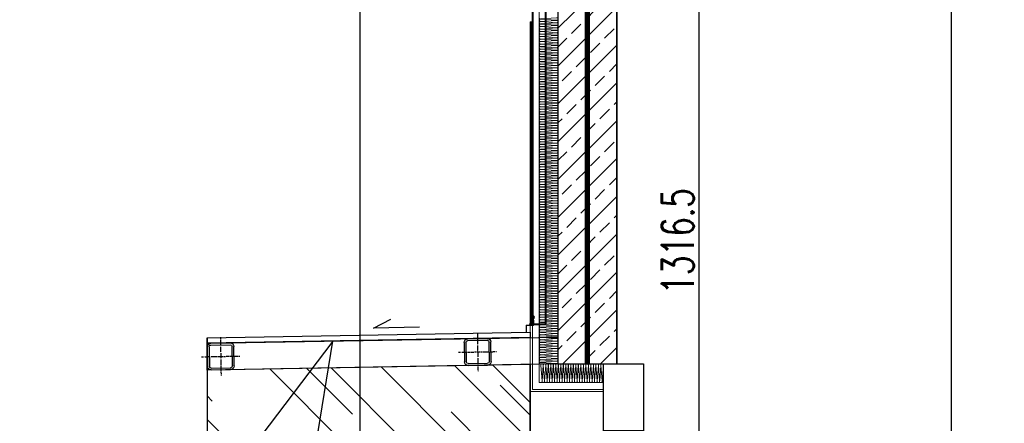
# Model space of a CAD drawing. Header units: millimetres. Extents: x -4181 to 573, y 2747 to 5176.
# Tile 5 of 14: x -622 to -253, y 4169 to 4320. Entities that reach past the tile are written whole.
import ezdxf
from ezdxf import colors
from ezdxf.entities.mleader import LeaderData, LeaderLine
from ezdxf.math import Vec2, Vec3

# ---------------------------------------------------------------- set-up
doc = ezdxf.new("R2010")
doc.units = ezdxf.units.MM
doc.header["$LTSCALE"] = 0.2
doc.header["$MEASUREMENT"] = 0
doc.header["$PDMODE"] = 35
doc.header["$PDSIZE"] = 5
for name, pattern in [('03b018', [5.4, 2.16, -3.24]), ('ACAD_ISO10W100', [18, 12, -3, 0, -3]), ('HIDDENX2', [19.05, 12.7, -6.35]), ('STRICHPUNKT2_S5', [0.55, 0.4, -0.05, 0.05, -0.05])]:
    doc.linetypes.add(name, pattern=pattern)
for name, color, linetype, lineweight in [('_MB_kreskowanie_konstrukcje_0.09', 250, 'Continuous', 9), ('_MB_obrobki_stal_0.15', 6, 'Continuous', 15), ('_MB_ocieplenie_0.09', 252, 'Continuous', 9), ('ST_AE_GLAS_szraf', 252, 'Continuous', 0), ('ST_AE_GLAS_widok', 142, 'Continuous', 9), ('ST_AE_SYST', 7, 'Continuous', 0), ('ST_AE_SYST_cienka', 27, 'Continuous', 15), ('ST_AE_SYST_szraf', 252, 'Continuous', 0), ('ST_SF_FRAM_gruba', 132, 'Continuous', 40), ('ST_SJ_JOIN', 7, 'Continuous', 0), ('ST_SJ_JOIN_cienka', 57, 'Continuous', 15), ('ST_SJ_JOIN_przerywane', 9, '03b018', 5)]:
    doc.layers.add(name, color=color, linetype=linetype, lineweight=lineweight)
doc.layers.add('_p.poż.', color=7, linetype='Continuous', true_color=0xf20000)
for name, color, linetype in [('A-BLACHA', 52, 'Continuous'), ('A-KOMENTWYM', 30, 'Continuous'), ('A-opis', 7, 'Continuous'), ('A-stal', 52, 'Continuous'), ('A-szkło', 154, 'Continuous'), ('A-widok', 41, 'Continuous'), ('A-ściany', 140, 'Continuous'), ('A-ściany_hacz', 14, 'Continuous'), ('OSIE KONSTRUKCJI', 6, 'STRICHPUNKT2_S5')]:
    doc.layers.add(name, color=color, linetype=linetype)
doc.styles.add('Arch-Dim', font='romans.shx', dxfattribs={"width": 0.75})
doc.styles.add('TXT', font='romans.shx', dxfattribs={"width": 0.7})
doc.dimstyles.new('1-50', dxfattribs={"dimtxt": 12, "dimasz": 8, "dimexe": 3, "dimexo": 0, "dimgap": 2, "dimtad": 1, "dimrnd": 0.5, "dimzin": 12, "dimdsep": 46, "dimtxsty": 'TXT', "dimblk": 'OBLIQUE', "dimcen": 0.125, "dimdle": 2, "dimclrd": 256, "dimclre": 256, "dimclrt": 7, "dimazin": 0, "dimtfac": 1, "dimtix": 1, "dimtmove": 1, "dimatfit": 2, "dimfxl": 3, "dimfxlon": 1, "dimtvp": 10, "dimtolj": 1, "dimtzin": 0, "dimarcsym": 0})

# ---------------------------------------------------------------- blocks, each defined once
blk = doc.blocks.new('RK_100x100')
at = {"layer": 'A-stal', "linetype": 'Continuous', "lineweight": 25}
for p, q in [((3.63, 5), (-3.63, 5)), ((3.63, 4.31), (-3.63, 4.31)), ((-5, -3.63), (-5, 3.63)), ((-4.31, -3.63), (-4.31, 3.63)), ((4.31, 3.63), (4.31, -3.63)), ((5, 3.63), (5, -3.63)), ((3.63, -4.31), (-3.63, -4.31)), ((3.63, -5), (-3.63, -5))]:
    blk.add_line(p, q, dxfattribs=at)
for centre, radius, start, end in [((-3.63, 3.63), 1.37, 89.9976, 179.9976), ((-3.63, 3.63), 0.686, 89.9976, 179.9976), ((3.63, 3.63), 1.37, 359.9976, 89.9976), ((3.63, 3.63), 0.686, 359.9976, 89.9976), ((-3.63, -3.63), 1.37, 179.9976, 269.9976), ((-3.63, -3.63), 0.686, 179.9976, 269.9976), ((3.63, -3.63), 1.37, 269.9976, 359.9976), ((3.63, -3.63), 0.686, 269.9976, 359.9976)]:
    blk.add_arc(centre, radius, start, end, dxfattribs=at)
at = {"layer": 'OSIE KONSTRUKCJI', "color": 6, "linetype": 'ACAD_ISO10W100', "lineweight": -3, "ltscale": 0.3}
for p, q in [((0, 7.14), (0, -7.14)), ((7.14, 0), (-7.14, 0))]:
    blk.add_line(p, q, dxfattribs=at)
blk = doc.blocks.new('_Oblique')
at = {"color": 0, "linetype": 'ByBlock', "lineweight": -2}
blk.add_line((-0.5, -0.5), (0.5, 0.5), dxfattribs=at)
blk = doc.blocks.new('*D2823')
at = {"layer": 'A-KOMENTWYM', "lineweight": -2}
for p, q in [((-273.32, 3992.65), (-273.32, 4885.65)), ((-270.32, 4883.65), (-276.32, 4883.65)), ((-276.32, 3994.65), (-270.32, 3994.65))]:
    blk.add_line(p, q, dxfattribs=at)
at = {"layer": 'Defpoints', "color": 0}
for p in [(-273.32, 4883.65), (-253.5, 4883.65), (-398.5, 3994.65)]:
    blk.add_point(p, dxfattribs=at)
at = {"layer": 'A-KOMENTWYM', "lineweight": -2, "xscale": 8, "yscale": 8, "zscale": 8}
for p, rotation in [((-273.32, 4883.65), 90), ((-273.32, 3994.65), 270)]:
    blk.add_blockref('_Oblique', p, dxfattribs=dict(at, rotation=rotation))
at = {"layer": 'A-KOMENTWYM', "color": 7, "insert": (-281.32, 4439.15), "char_height": 12, "attachment_point": 5, "rotation": 90, "style": 'TXT'}
blk.add_mtext('\\A1;889', dxfattribs=at)
blk = doc.blocks.new('*D2825')
at = {"layer": 'A-KOMENTWYM', "lineweight": -2}
for p, q in [((-491.58, 4903.98), (-497.58, 4903.98)), ((-494.58, 4905.98), (-494.58, 3964.65)), ((-491.58, 3966.65), (-497.58, 3966.65))]:
    blk.add_line(p, q, dxfattribs=at)
at = {"layer": 'Defpoints', "color": 0}
for p in [(-433.91, 4903.98), (-494.58, 3966.65), (-423.5, 3966.65)]:
    blk.add_point(p, dxfattribs=at)
at = {"layer": 'A-KOMENTWYM', "lineweight": -2, "xscale": 8, "yscale": 8, "zscale": 8}
for p, rotation in [((-494.58, 4903.98), 90), ((-494.58, 3966.65), 270)]:
    blk.add_blockref('_Oblique', p, dxfattribs=dict(at, rotation=rotation))
at = {"layer": 'A-KOMENTWYM', "color": 7, "insert": (-502.58, 4435.31), "char_height": 12, "attachment_point": 5, "rotation": 90, "style": 'TXT'}
blk.add_mtext('\\A1;937.5', dxfattribs=at)
blk = doc.blocks.new('*D3034')
at = {"layer": 'A-KOMENTWYM', "lineweight": -2}
for p, q in [((-367.68, 3577.15), (-367.68, 4897.78)), ((-370.68, 4895.78), (-364.68, 4895.78)), ((-370.68, 3579.15), (-364.68, 3579.15))]:
    blk.add_line(p, q, dxfattribs=at)
at = {"layer": 'Defpoints', "color": 0}
for p in [(-404.5, 4895.78), (-367.68, 4895.78), (-398.5, 3579.15)]:
    blk.add_point(p, dxfattribs=at)
at = {"layer": 'A-KOMENTWYM', "lineweight": -2, "xscale": 8, "yscale": 8, "zscale": 8}
for p, rotation in [((-367.68, 4895.78), 90), ((-367.68, 3579.15), 270)]:
    blk.add_blockref('_Oblique', p, dxfattribs=dict(at, rotation=rotation))
at = {"layer": 'A-KOMENTWYM', "color": 7, "insert": (-375.68, 4237.46), "char_height": 12, "attachment_point": 5, "rotation": 90, "style": 'TXT'}
blk.add_mtext('\\A1;1316.5', dxfattribs=at)
blk = doc.blocks.new('_Dot')
at = {"color": 0, "linetype": 'ByBlock', "lineweight": -2}
blk.add_line((-0.5, 0), (-1, 0), dxfattribs=at)
at = {"color": 0, "linetype": 'ByBlock', "const_width": 0.5}
blk.add_lwpolyline([(-0.25, 0, 1), (0.25, 0, 1)], format="xyb", close=True, dxfattribs=at)
blk = doc.blocks.new('*U4871')
at = {"layer": '_MB_ocieplenie_0.09', "flags": 128}
for points in [[(-985, 31, 0.505403), (-1004, 5), (-985, -242, -1.345402), (-1024, -242), (-1005, 5, 0.505403), (-1025, 31)], [(-945, 31, 0.505403), (-964, 5), (-945, -242, -1.345402), (-984, -242), (-965, 5, 0.505403), (-985, 31)], [(-905, 31, 0.505403), (-924, 5), (-905, -242, -1.345402), (-944, -242), (-925, 5, 0.505403), (-945, 31)], [(-865, 31, 0.505403), (-884, 5), (-865, -242, -1.345402), (-904, -242), (-885, 5, 0.505403), (-905, 31)], [(-825, 31, 0.505403), (-844, 5), (-825, -242, -1.345402), (-864, -242), (-845, 5, 0.505403), (-865, 31)], [(-785, 31, 0.505403), (-804, 5), (-785, -242, -1.345402), (-824, -242), (-805, 5, 0.505403), (-825, 31)], [(-745, 31, 0.505403), (-764, 5), (-745, -242, -1.345402), (-784, -242), (-765, 5, 0.505403), (-785, 31)], [(-705, 31, 0.505403), (-724, 5), (-705, -242, -1.345402), (-744, -242), (-725, 5, 0.505403), (-745, 31)], [(-665, 31, 0.505403), (-684, 5), (-665, -242, -1.345402), (-704, -242), (-685, 5, 0.505403), (-705, 31)], [(-625, 31, 0.505403), (-644, 5), (-625, -242, -1.345402), (-664, -242), (-645, 5, 0.505403), (-665, 31)], [(-585, 31, 0.505403), (-604, 5), (-585, -242, -1.345402), (-624, -242), (-605, 5, 0.505403), (-625, 31)], [(-545, 31, 0.505403), (-564, 5), (-545, -242, -1.345402), (-584, -242), (-565, 5, 0.505403), (-585, 31)], [(-505, 31, 0.505403), (-524, 5), (-505, -242, -1.345402), (-544, -242), (-525, 5, 0.505403), (-545, 31)], [(-465, 31, 0.505403), (-484, 5), (-465, -242, -1.345402), (-504, -242), (-485, 5, 0.505403), (-505, 31)], [(-425, 31, 0.505403), (-444, 5), (-425, -242, -1.345402), (-464, -242), (-445, 5, 0.505403), (-465, 31)], [(-385, 31, 0.505403), (-404, 5), (-385, -242, -1.345402), (-424, -242), (-405, 5, 0.505403), (-425, 31)], [(-345, 31, 0.505403), (-364, 5), (-345, -242, -1.345402), (-384, -242), (-365, 5, 0.505403), (-385, 31)], [(-305, 31, 0.505403), (-324, 5), (-305, -242, -1.345402), (-344, -242), (-325, 5, 0.505403), (-345, 31)], [(-265, 31, 0.505403), (-284, 5), (-265, -242, -1.345402), (-304, -242), (-285, 5, 0.505403), (-305, 31)], [(-225, 31, 0.505403), (-244, 5), (-225, -242, -1.345402), (-264, -242), (-245, 5, 0.505403), (-265, 31)], [(-185, 31, 0.505403), (-204, 5), (-185, -242, -1.345402), (-224, -242), (-205, 5, 0.505403), (-225, 31)], [(-145, 31, 0.505403), (-164, 5), (-145, -242, -1.345402), (-184, -242), (-165, 5, 0.505403), (-185, 31)], [(-105, 31, 0.505403), (-124, 5), (-105, -242, -1.345402), (-144, -242), (-125, 5, 0.505403), (-145, 31)], [(-65, 31, 0.505403), (-84, 5), (-65, -242, -1.345402), (-104, -242), (-85, 5, 0.505403), (-105, 31)], [(-25, 31, 0.505403), (-44, 5), (-25, -242, -1.345402), (-64, -242), (-45, 5, 0.505403), (-65, 31)]]:
    blk.add_lwpolyline(points, format="xyb", dxfattribs=at)
blk = doc.blocks.new('*U4872')
at = {"layer": '_MB_ocieplenie_0.09', "flags": 128}
for points in [[(-5483, 31, 0.505403), (-5502, 5), (-5484, -242, -1.345402), (-5522, -242), (-5504, 5, 0.505403), (-5523, 31)], [(-5443, 31, 0.505403), (-5462, 5), (-5444, -242, -1.345402), (-5482, -242), (-5464, 5, 0.505403), (-5483, 31)], [(-5403, 31, 0.505403), (-5422, 5), (-5404, -242, -1.345402), (-5442, -242), (-5424, 5, 0.505403), (-5443, 31)], [(-5363, 31, 0.505403), (-5382, 5), (-5364, -242, -1.345402), (-5402, -242), (-5384, 5, 0.505403), (-5403, 31)], [(-5323, 31, 0.505403), (-5342, 5), (-5324, -242, -1.345402), (-5362, -242), (-5344, 5, 0.505403), (-5363, 31)], [(-5283, 31, 0.505403), (-5302, 5), (-5284, -242, -1.345402), (-5322, -242), (-5304, 5, 0.505403), (-5323, 31)], [(-5243, 31, 0.505403), (-5262, 5), (-5244, -242, -1.345402), (-5282, -242), (-5264, 5, 0.505403), (-5283, 31)], [(-5203, 31, 0.505403), (-5222, 5), (-5204, -242, -1.345402), (-5242, -242), (-5224, 5, 0.505403), (-5243, 31)], [(-5163, 31, 0.505403), (-5182, 5), (-5164, -242, -1.345402), (-5202, -242), (-5184, 5, 0.505403), (-5203, 31)], [(-5123, 31, 0.505403), (-5142, 5), (-5124, -242, -1.345402), (-5162, -242), (-5144, 5, 0.505403), (-5163, 31)], [(-5083, 31, 0.505403), (-5102, 5), (-5084, -242, -1.345402), (-5122, -242), (-5104, 5, 0.505403), (-5123, 31)], [(-5043, 31, 0.505403), (-5062, 5), (-5044, -242, -1.345402), (-5082, -242), (-5064, 5, 0.505403), (-5083, 31)], [(-5003, 31, 0.505403), (-5022, 5), (-5004, -242, -1.345402), (-5042, -242), (-5024, 5, 0.505403), (-5043, 31)], [(-4963, 31, 0.505403), (-4982, 5), (-4964, -242, -1.345402), (-5002, -242), (-4984, 5, 0.505403), (-5003, 31)], [(-4923, 31, 0.505403), (-4942, 5), (-4924, -242, -1.345402), (-4962, -242), (-4944, 5, 0.505403), (-4963, 31)], [(-4883, 31, 0.505403), (-4902, 5), (-4884, -242, -1.345402), (-4922, -242), (-4904, 5, 0.505403), (-4923, 31)], [(-4843, 31, 0.505403), (-4862, 5), (-4844, -242, -1.345402), (-4882, -242), (-4864, 5, 0.505403), (-4883, 31)], [(-4803, 31, 0.505403), (-4822, 5), (-4804, -242, -1.345402), (-4842, -242), (-4824, 5, 0.505403), (-4843, 31)], [(-4763, 31, 0.505403), (-4782, 5), (-4764, -242, -1.345402), (-4802, -242), (-4784, 5, 0.505403), (-4803, 31)], [(-4723, 31, 0.505403), (-4742, 5), (-4724, -242, -1.345402), (-4762, -242), (-4744, 5, 0.505403), (-4763, 31)], [(-4683, 31, 0.505403), (-4702, 5), (-4684, -242, -1.345402), (-4722, -242), (-4704, 5, 0.505403), (-4723, 31)], [(-4643, 31, 0.505403), (-4662, 5), (-4644, -242, -1.345402), (-4682, -242), (-4664, 5, 0.505403), (-4683, 31)], [(-4603, 31, 0.505403), (-4622, 5), (-4604, -242, -1.345402), (-4642, -242), (-4624, 5, 0.505403), (-4643, 31)], [(-4563, 31, 0.505403), (-4582, 5), (-4564, -242, -1.345402), (-4602, -242), (-4584, 5, 0.505403), (-4603, 31)], [(-4523, 31, 0.505403), (-4542, 5), (-4524, -242, -1.345402), (-4562, -242), (-4544, 5, 0.505403), (-4563, 31)], [(-4483, 31, 0.505403), (-4502, 5), (-4484, -242, -1.345402), (-4522, -242), (-4504, 5, 0.505403), (-4523, 31)], [(-4443, 31, 0.505403), (-4462, 5), (-4444, -242, -1.345402), (-4482, -242), (-4464, 5, 0.505403), (-4483, 31)], [(-4403, 31, 0.505403), (-4422, 5), (-4404, -242, -1.345402), (-4442, -242), (-4424, 5, 0.505403), (-4443, 31)], [(-4363, 31, 0.505403), (-4382, 5), (-4364, -242, -1.345402), (-4402, -242), (-4384, 5, 0.505403), (-4403, 31)], [(-4323, 31, 0.505403), (-4342, 5), (-4324, -242, -1.345402), (-4362, -242), (-4344, 5, 0.505403), (-4363, 31)], [(-4283, 31, 0.505403), (-4302, 5), (-4284, -242, -1.345402), (-4322, -242), (-4304, 5, 0.505403), (-4323, 31)], [(-4243, 31, 0.505403), (-4262, 5), (-4244, -242, -1.345402), (-4282, -242), (-4264, 5, 0.505403), (-4283, 31)], [(-4203, 31, 0.505403), (-4222, 5), (-4204, -242, -1.345402), (-4242, -242), (-4224, 5, 0.505403), (-4243, 31)], [(-4163, 31, 0.505403), (-4182, 5), (-4164, -242, -1.345402), (-4202, -242), (-4184, 5, 0.505403), (-4203, 31)], [(-4123, 31, 0.505403), (-4142, 5), (-4124, -242, -1.345402), (-4162, -242), (-4144, 5, 0.505403), (-4163, 31)], [(-4083, 31, 0.505403), (-4102, 5), (-4084, -242, -1.345402), (-4122, -242), (-4104, 5, 0.505403), (-4123, 31)], [(-4043, 31, 0.505403), (-4062, 5), (-4044, -242, -1.345402), (-4082, -242), (-4064, 5, 0.505403), (-4083, 31)], [(-4003, 31, 0.505403), (-4022, 5), (-4004, -242, -1.345402), (-4042, -242), (-4024, 5, 0.505403), (-4043, 31)], [(-3963, 31, 0.505403), (-3982, 5), (-3964, -242, -1.345402), (-4002, -242), (-3984, 5, 0.505403), (-4003, 31)], [(-3923, 31, 0.505403), (-3942, 5), (-3924, -242, -1.345402), (-3962, -242), (-3944, 5, 0.505403), (-3963, 31)], [(-3883, 31, 0.505403), (-3902, 5), (-3884, -242, -1.345402), (-3922, -242), (-3904, 5, 0.505403), (-3923, 31)], [(-3843, 31, 0.505403), (-3862, 5), (-3844, -242, -1.345402), (-3882, -242), (-3864, 5, 0.505403), (-3883, 31)], [(-3803, 31, 0.505403), (-3822, 5), (-3804, -242, -1.345402), (-3842, -242), (-3824, 5, 0.505403), (-3843, 31)], [(-3763, 31, 0.505403), (-3782, 5), (-3764, -242, -1.345402), (-3802, -242), (-3784, 5, 0.505403), (-3803, 31)], [(-3723, 31, 0.505403), (-3742, 5), (-3724, -242, -1.345402), (-3762, -242), (-3744, 5, 0.505403), (-3763, 31)], [(-3683, 31, 0.505403), (-3702, 5), (-3684, -242, -1.345402), (-3722, -242), (-3704, 5, 0.505403), (-3723, 31)], [(-3643, 31, 0.505403), (-3662, 5), (-3644, -242, -1.345402), (-3682, -242), (-3664, 5, 0.505403), (-3683, 31)], [(-3603, 31, 0.505403), (-3622, 5), (-3604, -242, -1.345402), (-3642, -242), (-3624, 5, 0.505403), (-3643, 31)], [(-3563, 31, 0.505403), (-3582, 5), (-3564, -242, -1.345402), (-3602, -242), (-3584, 5, 0.505403), (-3603, 31)], [(-3523, 31, 0.505403), (-3542, 5), (-3524, -242, -1.345402), (-3562, -242), (-3544, 5, 0.505403), (-3563, 31)], [(-3483, 31, 0.505403), (-3502, 5), (-3484, -242, -1.345402), (-3522, -242), (-3504, 5, 0.505403), (-3523, 31)], [(-3443, 31, 0.505403), (-3462, 5), (-3444, -242, -1.345402), (-3482, -242), (-3464, 5, 0.505403), (-3483, 31)], [(-3403, 31, 0.505403), (-3422, 5), (-3404, -242, -1.345402), (-3442, -242), (-3424, 5, 0.505403), (-3443, 31)], [(-3363, 31, 0.505403), (-3382, 5), (-3364, -242, -1.345402), (-3402, -242), (-3384, 5, 0.505403), (-3403, 31)], [(-3323, 31, 0.505403), (-3342, 5), (-3324, -242, -1.345402), (-3362, -242), (-3344, 5, 0.505403), (-3363, 31)], [(-3283, 31, 0.505403), (-3302, 5), (-3284, -242, -1.345402), (-3322, -242), (-3304, 5, 0.505403), (-3323, 31)], [(-3243, 31, 0.505403), (-3262, 5), (-3244, -242, -1.345402), (-3282, -242), (-3264, 5, 0.505403), (-3283, 31)], [(-3203, 31, 0.505403), (-3222, 5), (-3204, -242, -1.345402), (-3242, -242), (-3224, 5, 0.505403), (-3243, 31)], [(-3163, 31, 0.505403), (-3182, 5), (-3164, -242, -1.345402), (-3202, -242), (-3184, 5, 0.505403), (-3203, 31)], [(-3123, 31, 0.505403), (-3142, 5), (-3124, -242, -1.345402), (-3162, -242), (-3144, 5, 0.505403), (-3163, 31)], [(-3083, 31, 0.505403), (-3102, 5), (-3084, -242, -1.345402), (-3122, -242), (-3104, 5, 0.505403), (-3123, 31)], [(-3043, 31, 0.505403), (-3062, 5), (-3044, -242, -1.345402), (-3082, -242), (-3064, 5, 0.505403), (-3083, 31)], [(-3003, 31, 0.505403), (-3022, 5), (-3004, -242, -1.345402), (-3042, -242), (-3024, 5, 0.505403), (-3043, 31)], [(-2963, 31, 0.505403), (-2982, 5), (-2964, -242, -1.345402), (-3002, -242), (-2984, 5, 0.505403), (-3003, 31)], [(-2923, 31, 0.505403), (-2942, 5), (-2924, -242, -1.345402), (-2962, -242), (-2944, 5, 0.505403), (-2963, 31)], [(-2883, 31, 0.505403), (-2902, 5), (-2884, -242, -1.345402), (-2922, -242), (-2904, 5, 0.505403), (-2923, 31)], [(-2843, 31, 0.505403), (-2862, 5), (-2844, -242, -1.345402), (-2882, -242), (-2864, 5, 0.505403), (-2883, 31)], [(-2803, 31, 0.505403), (-2822, 5), (-2804, -242, -1.345402), (-2842, -242), (-2824, 5, 0.505403), (-2843, 31)], [(-2763, 31, 0.505403), (-2782, 5), (-2764, -242, -1.345402), (-2802, -242), (-2784, 5, 0.505403), (-2803, 31)], [(-2723, 31, 0.505403), (-2742, 5), (-2724, -242, -1.345402), (-2762, -242), (-2744, 5, 0.505403), (-2763, 31)], [(-2683, 31, 0.505403), (-2702, 5), (-2684, -242, -1.345402), (-2722, -242), (-2704, 5, 0.505403), (-2723, 31)], [(-2643, 31, 0.505403), (-2662, 5), (-2644, -242, -1.345402), (-2682, -242), (-2664, 5, 0.505403), (-2683, 31)], [(-2603, 31, 0.505403), (-2622, 5), (-2604, -242, -1.345402), (-2642, -242), (-2624, 5, 0.505403), (-2643, 31)], [(-2563, 31, 0.505403), (-2582, 5), (-2564, -242, -1.345402), (-2602, -242), (-2584, 5, 0.505403), (-2603, 31)], [(-2523, 31, 0.505403), (-2542, 5), (-2524, -242, -1.345402), (-2562, -242), (-2544, 5, 0.505403), (-2563, 31)], [(-2483, 31, 0.505403), (-2502, 5), (-2484, -242, -1.345402), (-2522, -242), (-2504, 5, 0.505403), (-2523, 31)], [(-2443, 31, 0.505403), (-2462, 5), (-2444, -242, -1.345402), (-2482, -242), (-2464, 5, 0.505403), (-2483, 31)], [(-2403, 31, 0.505403), (-2422, 5), (-2404, -242, -1.345402), (-2442, -242), (-2424, 5, 0.505403), (-2443, 31)], [(-2363, 31, 0.505403), (-2382, 5), (-2364, -242, -1.345402), (-2402, -242), (-2384, 5, 0.505403), (-2403, 31)], [(-2323, 31, 0.505403), (-2342, 5), (-2324, -242, -1.345402), (-2362, -242), (-2344, 5, 0.505403), (-2363, 31)], [(-2283, 31, 0.505403), (-2302, 5), (-2284, -242, -1.345402), (-2322, -242), (-2304, 5, 0.505403), (-2323, 31)], [(-2243, 31, 0.505403), (-2262, 5), (-2244, -242, -1.345402), (-2282, -242), (-2264, 5, 0.505403), (-2283, 31)], [(-2203, 31, 0.505403), (-2222, 5), (-2204, -242, -1.345402), (-2242, -242), (-2224, 5, 0.505403), (-2243, 31)], [(-2163, 31, 0.505403), (-2182, 5), (-2164, -242, -1.345402), (-2202, -242), (-2184, 5, 0.505403), (-2203, 31)], [(-2123, 31, 0.505403), (-2142, 5), (-2124, -242, -1.345402), (-2162, -242), (-2144, 5, 0.505403), (-2163, 31)], [(-2083, 31, 0.505403), (-2102, 5), (-2084, -242, -1.345402), (-2122, -242), (-2104, 5, 0.505403), (-2123, 31)], [(-2043, 31, 0.505403), (-2062, 5), (-2044, -242, -1.345402), (-2082, -242), (-2064, 5, 0.505403), (-2083, 31)], [(-2003, 31, 0.505403), (-2022, 5), (-2004, -242, -1.345402), (-2042, -242), (-2024, 5, 0.505403), (-2043, 31)], [(-1963, 31, 0.505403), (-1982, 5), (-1964, -242, -1.345402), (-2002, -242), (-1984, 5, 0.505403), (-2003, 31)], [(-1923, 31, 0.505403), (-1942, 5), (-1924, -242, -1.345402), (-1962, -242), (-1944, 5, 0.505403), (-1963, 31)], [(-1883, 31, 0.505403), (-1902, 5), (-1884, -242, -1.345402), (-1922, -242), (-1904, 5, 0.505403), (-1923, 31)], [(-1843, 31, 0.505403), (-1862, 5), (-1844, -242, -1.345402), (-1882, -242), (-1864, 5, 0.505403), (-1883, 31)], [(-1803, 31, 0.505403), (-1822, 5), (-1804, -242, -1.345402), (-1842, -242), (-1824, 5, 0.505403), (-1843, 31)], [(-1763, 31, 0.505403), (-1782, 5), (-1764, -242, -1.345402), (-1802, -242), (-1784, 5, 0.505403), (-1803, 31)], [(-1723, 31, 0.505403), (-1742, 5), (-1724, -242, -1.345402), (-1762, -242), (-1744, 5, 0.505403), (-1763, 31)], [(-1683, 31, 0.505403), (-1702, 5), (-1684, -242, -1.345402), (-1722, -242), (-1704, 5, 0.505403), (-1723, 31)], [(-1643, 31, 0.505403), (-1662, 5), (-1644, -242, -1.345402), (-1682, -242), (-1664, 5, 0.505403), (-1683, 31)], [(-1603, 31, 0.505403), (-1622, 5), (-1604, -242, -1.345402), (-1642, -242), (-1624, 5, 0.505403), (-1643, 31)], [(-1563, 31, 0.505403), (-1582, 5), (-1564, -242, -1.345402), (-1602, -242), (-1584, 5, 0.505403), (-1603, 31)], [(-1523, 31, 0.505403), (-1542, 5), (-1524, -242, -1.345402), (-1562, -242), (-1544, 5, 0.505403), (-1563, 31)], [(-1483, 31, 0.505403), (-1502, 5), (-1484, -242, -1.345402), (-1522, -242), (-1504, 5, 0.505403), (-1523, 31)], [(-1443, 31, 0.505403), (-1462, 5), (-1444, -242, -1.345402), (-1482, -242), (-1464, 5, 0.505403), (-1483, 31)], [(-1403, 31, 0.505403), (-1422, 5), (-1404, -242, -1.345402), (-1442, -242), (-1424, 5, 0.505403), (-1443, 31)], [(-1363, 31, 0.505403), (-1382, 5), (-1364, -242, -1.345402), (-1402, -242), (-1384, 5, 0.505403), (-1403, 31)], [(-1323, 31, 0.505403), (-1342, 5), (-1324, -242, -1.345402), (-1362, -242), (-1344, 5, 0.505403), (-1363, 31)], [(-1283, 31, 0.505403), (-1302, 5), (-1284, -242, -1.345402), (-1322, -242), (-1304, 5, 0.505403), (-1323, 31)], [(-1243, 31, 0.505403), (-1262, 5), (-1244, -242, -1.345402), (-1282, -242), (-1264, 5, 0.505403), (-1283, 31)], [(-1203, 31, 0.505403), (-1222, 5), (-1204, -242, -1.345402), (-1242, -242), (-1224, 5, 0.505403), (-1243, 31)], [(-1163, 31, 0.505403), (-1182, 5), (-1164, -242, -1.345402), (-1202, -242), (-1184, 5, 0.505403), (-1203, 31)], [(-1123, 31, 0.505403), (-1142, 5), (-1124, -242, -1.345402), (-1162, -242), (-1144, 5, 0.505403), (-1163, 31)], [(-1083, 31, 0.505403), (-1102, 5), (-1084, -242, -1.345402), (-1122, -242), (-1104, 5, 0.505403), (-1123, 31)], [(-1043, 31, 0.505403), (-1062, 5), (-1044, -242, -1.345402), (-1082, -242), (-1064, 5, 0.505403), (-1083, 31)], [(-1003, 31, 0.505403), (-1022, 5), (-1004, -242, -1.345402), (-1042, -242), (-1024, 5, 0.505403), (-1043, 31)], [(-963, 31, 0.505403), (-982, 5), (-964, -242, -1.345402), (-1002, -242), (-984, 5, 0.505403), (-1003, 31)], [(-923, 31, 0.505403), (-942, 5), (-924, -242, -1.345402), (-962, -242), (-944, 5, 0.505403), (-963, 31)], [(-883, 31, 0.505403), (-902, 5), (-884, -242, -1.345402), (-922, -242), (-904, 5, 0.505403), (-923, 31)], [(-843, 31, 0.505403), (-862, 5), (-844, -242, -1.345402), (-882, -242), (-864, 5, 0.505403), (-883, 31)], [(-803, 31, 0.505403), (-822, 5), (-804, -242, -1.345402), (-842, -242), (-824, 5, 0.505403), (-843, 31)], [(-763, 31, 0.505403), (-782, 5), (-764, -242, -1.345402), (-802, -242), (-784, 5, 0.505403), (-803, 31)], [(-723, 31, 0.505403), (-742, 5), (-724, -242, -1.345402), (-762, -242), (-744, 5, 0.505403), (-763, 31)], [(-683, 31, 0.505403), (-702, 5), (-684, -242, -1.345402), (-722, -242), (-704, 5, 0.505403), (-723, 31)], [(-643, 31, 0.505403), (-662, 5), (-644, -242, -1.345402), (-682, -242), (-664, 5, 0.505403), (-683, 31)], [(-603, 31, 0.505403), (-622, 5), (-604, -242, -1.345402), (-642, -242), (-624, 5, 0.505403), (-643, 31)], [(-563, 31, 0.505403), (-582, 5), (-564, -242, -1.345402), (-602, -242), (-584, 5, 0.505403), (-603, 31)], [(-523, 31, 0.505403), (-542, 5), (-524, -242, -1.345402), (-562, -242), (-544, 5, 0.505403), (-563, 31)], [(-483, 31, 0.505403), (-502, 5), (-484, -242, -1.345402), (-522, -242), (-504, 5, 0.505403), (-523, 31)], [(-443, 31, 0.505403), (-462, 5), (-444, -242, -1.345402), (-482, -242), (-464, 5, 0.505403), (-483, 31)], [(-403, 31, 0.505403), (-422, 5), (-404, -242, -1.345402), (-442, -242), (-424, 5, 0.505403), (-443, 31)], [(-363, 31, 0.505403), (-382, 5), (-364, -242, -1.345402), (-402, -242), (-384, 5, 0.505403), (-403, 31)], [(-323, 31, 0.505403), (-342, 5), (-324, -242, -1.345402), (-362, -242), (-344, 5, 0.505403), (-363, 31)], [(-283, 31, 0.505403), (-302, 5), (-284, -242, -1.345402), (-322, -242), (-304, 5, 0.505403), (-323, 31)], [(-243, 31, 0.505403), (-262, 5), (-244, -242, -1.345402), (-282, -242), (-264, 5, 0.505403), (-283, 31)], [(-203, 31, 0.505403), (-222, 5), (-204, -242, -1.345402), (-242, -242), (-224, 5, 0.505403), (-243, 31)], [(-163, 31, 0.505403), (-182, 5), (-164, -242, -1.345402), (-202, -242), (-184, 5, 0.505403), (-203, 31)], [(-123, 31, 0.505403), (-142, 5), (-124, -242, -1.345402), (-162, -242), (-144, 5, 0.505403), (-163, 31)], [(-83, 31, 0.505403), (-102, 5), (-84, -242, -1.345402), (-122, -242), (-104, 5, 0.505403), (-123, 31)], [(-43, 31, 0.505403), (-62, 5), (-44, -242, -1.345402), (-82, -242), (-64, 5, 0.505403), (-83, 31)], [(-3, 31, 0.505403), (-22, 5), (-4, -242, -1.345402), (-42, -242), (-24, 5, 0.505403), (-43, 31)]]:
    blk.add_lwpolyline(points, format="xyb", dxfattribs=at)
blk = doc.blocks.new('*U4873')
at = {"layer": '_MB_kreskowanie_konstrukcje_0.09'}
h = blk.add_hatch(dxfattribs=at)
h.set_pattern_fill('STEEL', color=256, scale=0.8, angle=360)
h.set_pattern_definition([(45, (4.5573, -36), (-1.79605, 1.79605), []), (45, (4.5573, -34.73), (-1.79605, 1.79605), [])])
edge = h.paths.add_edge_path()
edge.add_line((0, 1.5), (-18, 1.5))
edge.add_arc((-18, 2.5), 1, 180, 270, ccw=False)
edge.add_line((-19, 2.5), (-19, 26.5))
edge.add_arc((-21.5, 26.5), 2.5, 0, 90)
edge.add_line((-21.5, 29), (-46.3, 29))
edge.add_line((-46.3, 29), (-46.3, 27.5))
edge.add_line((-46.3, 27.5), (-21.5, 27.5))
edge.add_arc((-21.5, 26.5), 1, 0, 90, ccw=False)
edge.add_line((-20.5, 26.5), (-20.5, 2.5))
edge.add_arc((-18, 2.5), 2.5, 180, 270)
edge.add_line((-18, 0), (0, 0))
edge.add_line((0, 0), (0, 1.5))
at = {"layer": '_MB_obrobki_stal_0.15'}
blk.add_lwpolyline([(0, 1.5), (-18, 1.5, -0.414214), (-19, 2.5), (-19, 26.5, 0.414214), (-21.5, 29), (-46.3, 29), (-46.3, 27.5), (-21.5, 27.5, -0.414214), (-20.5, 26.5), (-20.5, 2.5, 0.414214), (-18, 0), (0, 0)], format="xyb", close=True, dxfattribs=at)
blk = doc.blocks.new('nit_5x12__L-3')
at = {"layer": 'ST_SJ_JOIN_cienka'}
blk.add_lwpolyline([(0, -4.7), (0, 4.7, 0.12691), (-1.1, 3.6), (-1.1, -3.6, 0.114214)], format="xyb", close=True, dxfattribs=at)
blk.add_lwpolyline([(0, -4.7), (0, 4.7, 0.12691), (-1.1, 3.6), (-1.1, -3.6, 0.114214)], format="xyb", close=True, dxfattribs=at)
blk.add_lwpolyline([(3, -3.3), (3, 3.3)], dxfattribs=at)
blk.add_lwpolyline([(3, -3.3), (3, 3.3)], dxfattribs=at)
blk.add_lwpolyline([(5.9, 2.3, 0.507087), (5.9, -2.3)], format="xyb", dxfattribs=at)
blk.add_lwpolyline([(5.9, 2.3, 0.507087), (5.9, -2.3)], format="xyb", dxfattribs=at)
for centre, radius, start, end in [((4.3, 2.3), 1.61, 0, 143.3263), ((4.3, 2.3), 1.61, 0, 143.3263), ((3, 0), 3.69, 321.3818, 38.6182), ((3, 0), 3.69, 321.3818, 38.6182), ((4.3, -2.3), 1.61, 216.6737, 360), ((4.3, -2.3), 1.61, 216.6737, 360)]:
    blk.add_arc(centre, radius, start, end, dxfattribs=at)
at = {"layer": 'ST_SJ_JOIN_przerywane', "ltscale": 0.1}
blk.add_lwpolyline([(3, -2.5), (3, 2.5), (0, 2.5), (0, -2.5)], close=True, dxfattribs=at)
blk.add_lwpolyline([(3, -2.5), (3, 2.5), (0, 2.5), (0, -2.5)], close=True, dxfattribs=at)
blk = doc.blocks.new('Podpora_szklenia_przekroj')
at = {"layer": 'ST_AE_SYST_szraf'}
h = blk.add_hatch(dxfattribs=at)
h.set_pattern_fill('ANSI37', color=256, scale=0.5, angle=315)
h.set_pattern_definition([(1e-12, (16598.1773, 717514.7337), (-4e-14, 1.5875), []), (90, (16598.1773, 717514.7337), (-1.5875, -4e-14), [])])
h.paths.add_polyline_path([(-6.7, 1.4), (-3.9, -1.4), (-3.5, -1.1), (-6.3, 1.7)])
h = blk.add_hatch(dxfattribs=at)
h.set_pattern_fill('ANSI37', color=256, scale=0.5, angle=180)
h.set_pattern_definition([(135, (495619.4417, 519097.6233), (1.122532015, 1.122532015), []), (45, (495619.4417, 519097.6233), (1.122532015, -1.122532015), [])])
h.paths.add_polyline_path([(-2.9, -2), (-2.9, 0), (2.1, 0), (2.1, -2)])
at = {"layer": 'ST_AE_SYST_cienka'}
blk.add_lwpolyline([(-7.4, 0.7), (-6.7, 1.4), (-3.6, -1.7, 0.198912), (-2.9, -2), (5, -2, 0.414214), (6, -1), (6, 33), (7, 33), (7, -1, -0.414214), (5, -3), (-2.9, -3, -0.198912), (-4.3, -2.4)], format="xyb", close=True, dxfattribs=at)
for points in [[(-3.9, -1.4), (-6.7, 1.4), (-6.3, 1.7), (-3.5, -1.1)], [(-2.9, -2), (2.1, -2), (2.1, 0), (-2.9, 0)]]:
    blk.add_lwpolyline(points, close=True, dxfattribs=at)
at = {"layer": 'ST_SJ_JOIN'}
blk.add_blockref('nit_5x12__L-3', (4, 26), dxfattribs=at)

msp = doc.modelspace()

# ---------------------------------------------------------------- hatches: boundary and pattern name
at = {"layer": 'A-szkło', "transparency": 33554679}
h = msp.add_hatch(dxfattribs=at)
h.set_pattern_fill('AR-RROOF', color=256, scale=30, angle=315)
h.set_pattern_definition([(315, (31254.856, 3377.715), (67.88225, -25.455844), [450, -60, 150, -30]), (315, (31293.676, 3360.108), (7.000357, 49.426764), [90, -9.9, 180, -22.5]), (315, (31283.494, 3385.14), (124.521504, -96.095812), [240, -42, 120, -30])])
h.paths.add_polyline_path([(-430.86, 4191.435), (-551.8, 4189.324), (-551.801, 3960.939), (-429.5, 3966.351), (-429.5, 3991.751), (-430.86, 3991.751)])
at = {"layer": 'A-ściany_hacz'}
h = msp.add_hatch(dxfattribs=at)
h.set_pattern_fill('ANSI33', color=256, scale=40)
h.paths.add_polyline_path([(-398.5, 4895.735), (-420.5, 4894.635), (-420.5, 4191.651), (-398.5, 4191.651)])
at = {"layer": 'ST_AE_SYST_szraf'}
h = msp.add_hatch(dxfattribs=at)
h.set_pattern_fill('CONC', color=256, scale=0.02, angle=270)
h.set_pattern_definition([(270, (33709.78763, 88580.63245), (0.508, -9e-17), [0, -0.508]), (270, (33709.60983, 88580.62737), (0.508, -9e-17), [0, -0.508]), (270, (33709.88415, 88580.61213), (0.508, -9e-17), [0, -0.508]), (248.1986, (33709.72667, 88580.87629), (-0.50799995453, -1.52400013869), [0.054713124, -2.680950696]), (126.8699, (33709.70635, 88580.82549), (1.01600006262, -1.52399995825), [0.0254, -2.5146]), (40.6013, (33709.691115, 88580.845814), (-3.047999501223, -2.54000021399), [0.04683506, -4.636693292]), (116.5651, (33709.63015, 88581.01345), (-0.5080006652, 0.50799957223), [0.011359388, -1.124563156]), (236.3099, (33709.62507, 88581.02361), (-0.50800067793, -1.01599977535), [0.018316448, -1.813303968]), (18.4349, (33709.61491, 88581.00837), (1.01600022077, 0.50799918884), [0.016064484, -1.59037274]), (135, (33709.57935, 88580.68833), (-0.5080001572, 2e-16), [0.021552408, -0.696867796]), (270, (33709.5641, 88580.70357), (0.508, -0.508), [0.03048, -0.47752]), (45, (33709.5641, 88580.6731), (1e-16, 0.5080001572), [0.021552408, -0.696867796]), (161.5651, (33709.90447, 88580.7493), (1.01600022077, -0.50799918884), [0.016064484, -1.59037274]), (270, (33709.88923, 88580.75437), (0.508, -0.508), [0.0254, -0.4826]), (53.1301, (33709.88923, 88580.72897), (1.01600006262, 1.52399995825), [0.0254, -2.5146]), (123.6901, (33709.90955, 88581.01853), (0.50800067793, -1.01599977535), [0.018316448, -1.813303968]), (251.5651, (33709.8994, 88581.03377), (0.50799918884, 1.01600022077), [0.032128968, -1.574308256]), (36.8699, (33709.88923, 88581.00329), (-1.52399995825, -1.01600006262), [0.0254, -2.5146]), (270, (33709.88923, 88580.8712), (0.508, -9e-17), [0, -0.508]), (270, (33709.75715, 88581.00837), (0.508, -9e-17), [0, -0.508]), (270, (33709.5692, 88580.86613), (0.508, -9e-17), [0, -0.508]), (270, (33709.7267, 88580.72897), (0.508, -9e-17), [0, -0.508]), (270, (33709.81303, 88580.8763), (0.508, -9e-17), [0, -0.508]), (270, (33709.8283, 88580.98805), (0.508, -9e-17), [0, -0.508]), (270, (33709.7978, 88580.94233), (0.508, -9e-17), [0, -0.508]), (270, (33709.6759, 88580.96265), (0.508, -9e-17), [0, -0.508]), (270, (33709.6962, 88581.08457), (0.508, -9e-17), [0, -0.508]), (270, (33709.81303, 88581.0795), (0.508, -9e-17), [0, -0.508]), (270, (33709.9248, 88581.09473), (0.508, -9e-17), [0, -0.508]), (270, (33709.9451, 88580.93725), (0.508, -9e-17), [0, -0.508]), (270, (33709.96543, 88580.8255), (0.508, -9e-17), [0, -0.508]), (270, (33709.9451, 88580.6477), (0.508, -9e-17), [0, -0.508]), (270, (33709.78763, 88580.7696), (0.508, -9e-17), [0, -0.508]), (270, (33709.8791, 88580.8204), (0.508, -9e-17), [0, -0.508]), (270, (33709.63523, 88580.77977), (0.508, -9e-17), [0, -0.508]), (270, (33709.60983, 88580.93217), (0.508, -9e-17), [0, -0.508]), (270, (33709.4981, 88580.77977), (0.508, -9e-17), [0, -0.508]), (270, (33709.52855, 88580.9474), (0.508, -9e-17), [0, -0.508]), (270, (33709.5133, 88581.10997), (0.508, -9e-17), [0, -0.508]), (270, (33709.4879, 88581.049), (0.508, -9e-17), [0, -0.508]), (270, (33709.55903, 88581.04393), (0.508, -9e-17), [0, -0.508]), (270, (33709.47775, 88580.70357), (0.508, -9e-17), [0, -0.508]), (270, (33709.68603, 88580.6426), (0.508, -9e-17), [0, -0.508]), (270, (33709.83843, 88580.668), (0.508, -9e-17), [0, -0.508]), (270, (33709.4727, 88580.9017), (0.508, -9e-17), [0, -0.508])])
h.paths.add_polyline_path([(-429.998, 4319.197), (-429.998, 4206.938), (-430.298, 4206.938), (-430.298, 4319.197)])

# ---------------------------------------------------------------- linework, layer by layer
at = {"layer": '_MB_obrobki_stal_0.15'}
for points in [[(-430.86, 4205.965), (-430.86, 4181.293), (-403.5, 4181.293)], [(-430.052, 4205.979), (-430.052, 4182.107), (-403.5, 4182.107)]]:
    msp.add_lwpolyline(points, dxfattribs=at)
at = {"layer": '_MB_ocieplenie_0.09'}
for p, q in [((-427.5, 4889.794), (-427.5, 4184.652)), ((-420.5, 4191.651), (-427.5, 4191.651)), ((-403.5, 4184.652), (-427.5, 4184.652))]:
    msp.add_line(p, q, dxfattribs=at)
at = {"layer": '_p.poż.', "linetype": 'HIDDENX2'}
msp.add_lwpolyline([(-409.5, 4519.647, 2, 2, 0), (-409.5, 4191.651, 2, 2, 0)], format="xyseb", dxfattribs=at)
at = {"layer": 'A-BLACHA'}
msp.add_lwpolyline([(-403.5, 4166.651), (-403.5, 4191.651), (-388.5, 4191.651), (-388.5, 4166.651)], close=True, dxfattribs=at)
at = {"layer": 'A-opis', "transparency": 33554679}
msp.add_lwpolyline([(-472.339, 4205.341), (-489.486, 4205.041), (-483.033, 4208.319)], dxfattribs=at)
at = {"layer": 'A-szkło', "transparency": 33554679}
msp.add_lwpolyline([(-430.86, 4201.437), (-551.8, 4199.326), (-551.8, 4201.326), (-430.895, 4203.437)], close=True, dxfattribs=at)
at = {"layer": 'A-widok', "transparency": 33554679}
for p, q in [((-398.5, 4895.15), (-398.5, 4191.651)), ((-551.8, 4201.326), (-551.801, 3960.939))]:
    msp.add_line(p, q, dxfattribs=at)
msp.add_lwpolyline([(-420.5, 4191.616), (-551.8, 4189.324), (-551.8, 4199.326), (-420.5, 4201.618)], close=True, dxfattribs=at)
at = {"layer": 'A-widok'}
msp.add_lwpolyline([(-430.86, 4191.435), (-551.8, 4189.324), (-551.801, 3960.939), (-429.5, 3966.351), (-429.5, 3991.751), (-430.86, 3991.751)], close=True, dxfattribs=at)
msp.add_lwpolyline([(-430.86, 4191.332), (-430.86, 3991.752), (-429.5, 3991.751), (-429.5, 3966.384)], dxfattribs=at)
at = {"layer": 'A-ściany'}
msp.add_lwpolyline([(-398.5, 4895.735), (-420.5, 4894.635), (-420.5, 4191.651), (-398.5, 4191.651)], close=True, dxfattribs=at)
at = {"layer": 'ST_AE_GLAS_szraf'}
for p, q in [((-430.798, 4206.438), (-430.798, 4319.497)), ((-430.698, 4206.438), (-430.698, 4319.497)), ((-430.598, 4206.438), (-430.598, 4319.497)), ((-430.498, 4206.438), (-430.498, 4319.497)), ((-430.398, 4206.438), (-430.398, 4319.497))]:
    msp.add_line(p, q, dxfattribs=at)
at = {"layer": 'ST_AE_GLAS_widok'}
msp.add_lwpolyline([(-430.398, 4206.438), (-430.798, 4206.438), (-430.898, 4206.538), (-430.898, 4319.397), (-430.798, 4319.497), (-430.398, 4319.497), (-430.298, 4319.397), (-430.298, 4206.538), (-430.398, 4206.438)], dxfattribs=at)
at = {"layer": 'ST_AE_SYST_cienka'}
msp.add_lwpolyline([(-429.998, 4319.197), (-429.998, 4206.938), (-430.298, 4206.938), (-430.298, 4319.197)], close=True, dxfattribs=at)
at = {"layer": 'ST_SF_FRAM_gruba'}
msp.add_lwpolyline([(-429.998, 4206.438), (-424.998, 4206.438), (-424.998, 4889.794), (-429.998, 4889.794)], close=True, dxfattribs=at)

# ---------------------------------------------------------------- block references
for name, p, xscale, yscale, zscale, rotation in [('*U4872', (-426.774, 4191.651), -0.02342540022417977, 0.02342540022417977, 0.02342540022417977, 89.99999999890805), ('*U4873', (-429.548, 4208.031), 0.1, 0.1, 0.1, 90.00000000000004), ('*U4871', (-427.5, 4185.379), 0.02342540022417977, 0.02342540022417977, 0.02342540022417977, 180.0000000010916)]:
    msp.add_blockref(name, p, dxfattribs=dict(xscale=xscale, yscale=yscale, zscale=zscale, rotation=rotation))
at = {"transparency": 33554679, "xscale": -1, "rotation": 0.9976257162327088}
for p in [(-546.679, 4194.414), (-450.539, 4196.093)]:
    msp.add_blockref('RK_100x100', p, dxfattribs=at)
at = {"layer": 'ST_AE_SYST', "xscale": 0.1, "yscale": 0.1, "zscale": 0.1}
msp.add_blockref('Podpora_szklenia_przekroj', (-430.398, 4206.438), dxfattribs=at)

# ---------------------------------------------------------------- dimensions: what is measured, and where the dimension line sits
at = {"layer": 'A-KOMENTWYM'}
for base, p1, p2, picture, middle in [((-494.58, 3966.651), (-433.908, 4903.977), (-423.5, 3966.651), '*D2825', (-502.58, 4435.314)), ((-367.676, 4895.775), (-398.5, 3579.151), (-404.5, 4895.775), '*D3034', (-375.676, 4237.463)), ((-273.316, 4883.651), (-398.5, 3994.651), (-253.5, 4883.651), '*D2823', (-281.316, 4439.151))]:
    dim = msp.add_linear_dim(base=base, p1=p1, p2=p2, angle=90, dimstyle='1-50', dxfattribs=at)
    dim.commit()
    dim.dimension.update_dxf_attribs({"geometry": picture, "text_midpoint": middle})

# ---------------------------------------------------------------- leaders
at = {"layer": 'A-opis'}
ml = msp.add_multileader_mtext('Standard', dxfattribs=at)
ml.set_content('\\pxql,t4;osłona wejścia do dźwigu: szklana ścianka i zadaszenie', color=256, style='Arch-Dim')
ml.set_leader_properties(color=30)
ml.set_arrow_properties(name='DOT')
ml.build(insert=Vec2(0, 0))
ml.multileader.update_dxf_attribs({"text_left_attachment_type": 6, "text_right_attachment_type": 6, "dogleg_length": 2, "arrow_head_size": 5})
ctx = ml.context
ctx.base_point, ctx.char_height, ctx.arrow_head_size, ctx.landing_gap_size, ctx.plane_origin, ctx.plane_y_axis = Vec3(-732.107, 4123.266), 12, 5, 0.2, Vec3(-1305.058, 8308.356), Vec3(0, -1)
ctx.left_attachment, ctx.right_attachment, ctx.text_align_type = 6, 6, 2
notes = []
notes.append((ctx, [(0, (1, 1, 0), (-563.027, 4123.266), (-1, 0), 2, [(1, [(-524.87, 4076.348), (-504.692, 4200.148)], 0, [])])]))
ctx.mtext.insert, ctx.mtext.width, ctx.mtext.alignment = Vec3(-565.227, 4137.666), 172.91403, 3
for ctx, leaders in notes:
    for number, flags, end, landing, length, lines in leaders:
        leader = LeaderData()
        leader.index, (leader.has_last_leader_line, leader.has_dogleg_vector, leader.attachment_direction) = number, flags
        leader.last_leader_point, leader.dogleg_vector, leader.dogleg_length = Vec3(end), Vec3(landing), length
        for number, points, colour, breaks in lines:
            line = LeaderLine()
            line.index, line.vertices, line.color, line.breaks = number, Vec3.list(points), colors.encode_raw_color(colour), breaks
            leader.lines.append(line)
        ctx.leaders.append(leader)

doc.saveas('drawing.dxf')
